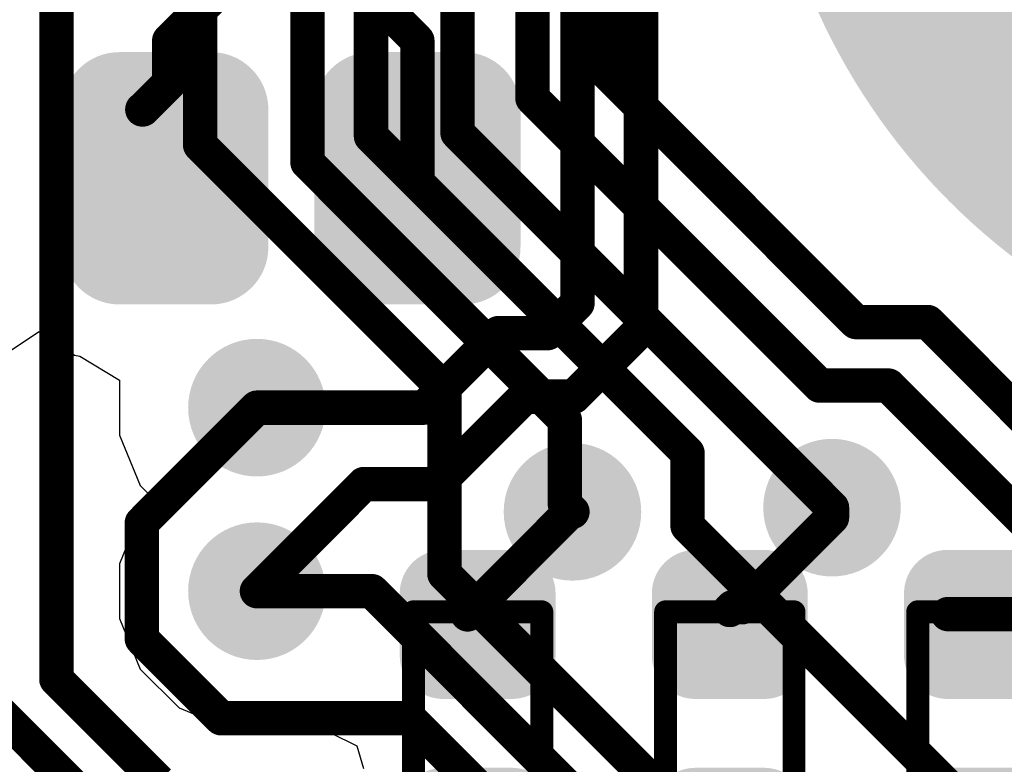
# Model space of a CAD drawing. Header units: inches. Extents: x 0 to 41, y 0 to 25.4.
# Tile 16 of 18: x 30.5 to 34.8, y 16.2 to 19.5. Entities that reach past the tile are written whole.
import ezdxf

# ---------------------------------------------------------------- set-up
doc = ezdxf.new("R2010")
doc.units = ezdxf.units.IN
for name, color, linetype in [('BOTTOM', 5, 'Continuous'), ('Bottom Solder', 6, 'Continuous'), ('TOP', 1, 'Continuous'), ('Top Assembly', 56, 'Continuous'), ('Top Solder', 216, 'Continuous'), ('Via Holes', 16, 'Continuous')]:
    doc.layers.add(name, color=color, linetype=linetype)

# ---------------------------------------------------------------- blocks, each defined once
blk = doc.blocks.new('RES_0402_3374')
at = {"layer": 'TOP'}
h = blk.add_hatch(color=1, dxfattribs=at)
edge = h.paths.add_edge_path()
edge.add_arc((-0.34025205, -0.14975078), 0.14024864, 270, 360)
edge.add_line((-0.20000341, -0.14975078), (-0.20000341, 0.14975078))
edge.add_arc((-0.34025205, 0.14975078), 0.14024864, 0, 90)
edge.add_line((-0.34025205, 0.28999942), (-0.60975367, 0.28999942))
edge.add_arc((-0.60975367, 0.14975078), 0.14024864, 90, 180)
edge.add_line((-0.75000231, 0.1497507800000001), (-0.75000231, -0.1497507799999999))
edge.add_arc((-0.60975367, -0.14975078), 0.14024864, 180, 270)
edge.add_line((-0.60975367, -0.28999942), (-0.34025205, -0.28999942))
h = blk.add_hatch(color=1, dxfattribs=at)
edge = h.paths.add_edge_path()
edge.add_arc((0.34025205, 0.14975078), 0.14024864, 90, 180)
edge.add_line((0.20000341, 0.14975078), (0.20000341, -0.14975078))
edge.add_arc((0.34025205, -0.14975078), 0.14024864, 180, 270)
edge.add_line((0.34025205, -0.28999942), (0.60975367, -0.28999942))
edge.add_arc((0.60975367, -0.14975078), 0.14024864, 270, 360)
edge.add_line((0.75000231, -0.14975078), (0.75000231, 0.14975078))
edge.add_arc((0.60975367, 0.14975078), 0.14024864, 0, 90)
edge.add_line((0.60975367, 0.28999942), (0.34025205, 0.28999942))
at = {"layer": 'Top Solder'}
h = blk.add_hatch(color=216, dxfattribs=at)
edge = h.paths.add_edge_path()
edge.add_arc((-0.34025205, -0.14975078), 0.19024854, 270, 360)
edge.add_line((-0.15000351, -0.14975078), (-0.15000351, 0.14975078))
edge.add_arc((-0.34025205, 0.14975078), 0.19024854, 0, 90)
edge.add_line((-0.34025205, 0.33999932), (-0.60975367, 0.33999932))
edge.add_arc((-0.60975367, 0.14975078), 0.19024854, 90, 180)
edge.add_line((-0.80000221, 0.1497507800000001), (-0.80000221, -0.1497507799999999))
edge.add_arc((-0.60975367, -0.14975078), 0.19024854, 180, 270)
edge.add_line((-0.60975367, -0.33999932), (-0.34025205, -0.33999932))
h = blk.add_hatch(color=216, dxfattribs=at)
edge = h.paths.add_edge_path()
edge.add_arc((0.34025205, 0.14975078), 0.19024854, 90, 180)
edge.add_line((0.15000351, 0.14975078), (0.15000351, -0.14975078))
edge.add_arc((0.34025205, -0.14975078), 0.19024854, 180, 270)
edge.add_line((0.3402520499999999, -0.33999932), (0.60975367, -0.33999932))
edge.add_arc((0.60975367, -0.14975078), 0.19024854, 270, 360)
edge.add_line((0.80000221, -0.14975078), (0.80000221, 0.14975078))
edge.add_arc((0.60975367, 0.14975078), 0.19024854, 0, 90)
edge.add_line((0.60975367, 0.33999932), (0.34025205, 0.33999932))
at = {"layer": 'Top Assembly', "const_width": 0.0999998}
for points in [[(0.53000148, 0.28000198), (-0.5299989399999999, 0.27999944)], [(-0.5299989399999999, 0.27999944), (-0.5299989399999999, -0.27999944)], [(0.53000148, 0.28000198), (0.53000148, -0.28000198)], [(-0.5299989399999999, -0.27999944), (0.53000148, -0.28000198)]]:
    blk.add_lwpolyline(points, dxfattribs=at)
at = {"layer": 'Top Assembly', "const_width": 0.0499999}
for points in [[(-0.55499762, 0.27999944, 1), (-0.50500026, 0.27999944, 1)], [(-0.55499762, 0.27999944, 1), (-0.50500026, 0.27999944, 1)], [(0.5050028, 0.28000198, 1), (0.55500016, 0.28000198, 1)], [(0.5050028, 0.28000198, 1), (0.55500016, 0.28000198, 1)], [(-0.55499762, -0.27999944, 1), (-0.50500026, -0.27999944, 1)], [(-0.55499762, -0.27999944, 1), (-0.50500026, -0.27999944, 1)], [(0.5050028, -0.28000198, 1), (0.55500016, -0.28000198, 1)], [(0.5050028, -0.28000198, 1), (0.55500016, -0.28000198, 1)]]:
    blk.add_lwpolyline(points, format="xyb", close=True, dxfattribs=at)
blk = doc.blocks.new('RES_0402_3380')
at = {"layer": 'TOP'}
h = blk.add_hatch(color=1, dxfattribs=at)
edge = h.paths.add_edge_path()
edge.add_arc((-0.34025205, -0.14975078), 0.14024864, 270, 360)
edge.add_line((-0.20000341, -0.14975078), (-0.20000341, 0.14975078))
edge.add_arc((-0.34025205, 0.14975078), 0.14024864, 0, 90)
edge.add_line((-0.34025205, 0.28999942), (-0.60975367, 0.28999942))
edge.add_arc((-0.60975367, 0.14975078), 0.14024864, 90, 180)
edge.add_line((-0.75000231, 0.1497507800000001), (-0.75000231, -0.1497507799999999))
edge.add_arc((-0.60975367, -0.14975078), 0.14024864, 180, 270)
edge.add_line((-0.60975367, -0.28999942), (-0.34025205, -0.28999942))
h = blk.add_hatch(color=1, dxfattribs=at)
edge = h.paths.add_edge_path()
edge.add_arc((0.34025205, 0.14975078), 0.14024864, 90, 180)
edge.add_line((0.20000341, 0.14975078), (0.20000341, -0.14975078))
edge.add_arc((0.34025205, -0.14975078), 0.14024864, 180, 270)
edge.add_line((0.34025205, -0.28999942), (0.60975367, -0.28999942))
edge.add_arc((0.60975367, -0.14975078), 0.14024864, 270, 360)
edge.add_line((0.75000231, -0.14975078), (0.75000231, 0.14975078))
edge.add_arc((0.60975367, 0.14975078), 0.14024864, 0, 90)
edge.add_line((0.60975367, 0.28999942), (0.34025205, 0.28999942))
at = {"layer": 'Top Solder'}
h = blk.add_hatch(color=216, dxfattribs=at)
edge = h.paths.add_edge_path()
edge.add_arc((-0.34025205, -0.14975078), 0.19024854, 270, 360)
edge.add_line((-0.15000351, -0.14975078), (-0.15000351, 0.14975078))
edge.add_arc((-0.34025205, 0.14975078), 0.19024854, 0, 90)
edge.add_line((-0.34025205, 0.33999932), (-0.60975367, 0.33999932))
edge.add_arc((-0.60975367, 0.14975078), 0.19024854, 90, 180)
edge.add_line((-0.80000221, 0.1497507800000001), (-0.80000221, -0.1497507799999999))
edge.add_arc((-0.60975367, -0.14975078), 0.19024854, 180, 270)
edge.add_line((-0.60975367, -0.33999932), (-0.34025205, -0.33999932))
h = blk.add_hatch(color=216, dxfattribs=at)
edge = h.paths.add_edge_path()
edge.add_arc((0.34025205, 0.14975078), 0.19024854, 90, 180)
edge.add_line((0.15000351, 0.14975078), (0.15000351, -0.14975078))
edge.add_arc((0.34025205, -0.14975078), 0.19024854, 180, 270)
edge.add_line((0.3402520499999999, -0.33999932), (0.60975367, -0.33999932))
edge.add_arc((0.60975367, -0.14975078), 0.19024854, 270, 360)
edge.add_line((0.80000221, -0.14975078), (0.80000221, 0.14975078))
edge.add_arc((0.60975367, 0.14975078), 0.19024854, 0, 90)
edge.add_line((0.60975367, 0.33999932), (0.34025205, 0.33999932))
at = {"layer": 'Top Assembly', "const_width": 0.0999998}
for points in [[(0.53000148, 0.28000198), (-0.5299989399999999, 0.27999944)], [(-0.5299989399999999, 0.27999944), (-0.5299989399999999, -0.27999944)], [(0.53000148, 0.28000198), (0.53000148, -0.28000198)], [(-0.5299989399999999, -0.27999944), (0.53000148, -0.28000198)]]:
    blk.add_lwpolyline(points, dxfattribs=at)
at = {"layer": 'Top Assembly', "const_width": 0.0499999}
for points in [[(-0.55499762, 0.27999944, 1), (-0.50500026, 0.27999944, 1)], [(-0.55499762, 0.27999944, 1), (-0.50500026, 0.27999944, 1)], [(0.5050028, 0.28000198, 1), (0.55500016, 0.28000198, 1)], [(0.5050028, 0.28000198, 1), (0.55500016, 0.28000198, 1)], [(-0.55499762, -0.27999944, 1), (-0.50500026, -0.27999944, 1)], [(-0.55499762, -0.27999944, 1), (-0.50500026, -0.27999944, 1)], [(0.5050028, -0.28000198, 1), (0.55500016, -0.28000198, 1)], [(0.5050028, -0.28000198, 1), (0.55500016, -0.28000198, 1)]]:
    blk.add_lwpolyline(points, format="xyb", close=True, dxfattribs=at)
blk = doc.blocks.new('RES_0402_3382')
at = {"layer": 'TOP'}
h = blk.add_hatch(color=1, dxfattribs=at)
edge = h.paths.add_edge_path()
edge.add_arc((-0.34025205, -0.14975078), 0.14024864, 270, 360)
edge.add_line((-0.20000341, -0.14975078), (-0.20000341, 0.14975078))
edge.add_arc((-0.34025205, 0.14975078), 0.14024864, 0, 90)
edge.add_line((-0.34025205, 0.28999942), (-0.60975367, 0.28999942))
edge.add_arc((-0.60975367, 0.14975078), 0.14024864, 90, 180)
edge.add_line((-0.75000231, 0.1497507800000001), (-0.75000231, -0.1497507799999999))
edge.add_arc((-0.60975367, -0.14975078), 0.14024864, 180, 270)
edge.add_line((-0.60975367, -0.28999942), (-0.34025205, -0.28999942))
h = blk.add_hatch(color=1, dxfattribs=at)
edge = h.paths.add_edge_path()
edge.add_arc((0.34025205, 0.14975078), 0.14024864, 90, 180)
edge.add_line((0.20000341, 0.14975078), (0.20000341, -0.14975078))
edge.add_arc((0.34025205, -0.14975078), 0.14024864, 180, 270)
edge.add_line((0.34025205, -0.28999942), (0.60975367, -0.28999942))
edge.add_arc((0.60975367, -0.14975078), 0.14024864, 270, 360)
edge.add_line((0.75000231, -0.14975078), (0.75000231, 0.14975078))
edge.add_arc((0.60975367, 0.14975078), 0.14024864, 0, 90)
edge.add_line((0.60975367, 0.28999942), (0.34025205, 0.28999942))
at = {"layer": 'Top Solder'}
h = blk.add_hatch(color=216, dxfattribs=at)
edge = h.paths.add_edge_path()
edge.add_arc((-0.34025205, -0.14975078), 0.19024854, 270, 360)
edge.add_line((-0.15000351, -0.14975078), (-0.15000351, 0.14975078))
edge.add_arc((-0.34025205, 0.14975078), 0.19024854, 0, 90)
edge.add_line((-0.34025205, 0.33999932), (-0.60975367, 0.33999932))
edge.add_arc((-0.60975367, 0.14975078), 0.19024854, 90, 180)
edge.add_line((-0.80000221, 0.1497507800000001), (-0.80000221, -0.1497507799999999))
edge.add_arc((-0.60975367, -0.14975078), 0.19024854, 180, 270)
edge.add_line((-0.60975367, -0.33999932), (-0.34025205, -0.33999932))
h = blk.add_hatch(color=216, dxfattribs=at)
edge = h.paths.add_edge_path()
edge.add_arc((0.34025205, 0.14975078), 0.19024854, 90, 180)
edge.add_line((0.15000351, 0.14975078), (0.15000351, -0.14975078))
edge.add_arc((0.34025205, -0.14975078), 0.19024854, 180, 270)
edge.add_line((0.3402520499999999, -0.33999932), (0.60975367, -0.33999932))
edge.add_arc((0.60975367, -0.14975078), 0.19024854, 270, 360)
edge.add_line((0.80000221, -0.14975078), (0.80000221, 0.14975078))
edge.add_arc((0.60975367, 0.14975078), 0.19024854, 0, 90)
edge.add_line((0.60975367, 0.33999932), (0.34025205, 0.33999932))
at = {"layer": 'Top Assembly', "const_width": 0.0999998}
for points in [[(-0.53000148, 0.28000198), (-0.53000148, -0.28000198)], [(-0.53000148, 0.28000198), (0.5299989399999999, 0.27999944)], [(0.5299989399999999, 0.27999944), (0.5299989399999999, -0.27999944)], [(0.5299989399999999, -0.27999944), (-0.53000148, -0.28000198)]]:
    blk.add_lwpolyline(points, dxfattribs=at)
at = {"layer": 'Top Assembly', "const_width": 0.0499999}
for points in [[(-0.55500016, 0.28000198, 1), (-0.5050028, 0.28000198, 1)], [(-0.55500016, 0.28000198, 1), (-0.5050028, 0.28000198, 1)], [(0.50500026, 0.27999944, 1), (0.55499762, 0.27999944, 1)], [(0.50500026, 0.27999944, 1), (0.55499762, 0.27999944, 1)], [(-0.55500016, -0.28000198, 1), (-0.5050028, -0.28000198, 1)], [(-0.55500016, -0.28000198, 1), (-0.5050028, -0.28000198, 1)], [(0.50500026, -0.27999944, 1), (0.55499762, -0.27999944, 1)], [(0.50500026, -0.27999944, 1), (0.55499762, -0.27999944, 1)]]:
    blk.add_lwpolyline(points, format="xyb", close=True, dxfattribs=at)

msp = doc.modelspace()

# ---------------------------------------------------------------- hatches: boundary and pattern name
at = {"layer": 'BOTTOM'}
h = msp.add_hatch(color=5, dxfattribs=at)
edge = h.paths.add_edge_path()
edge.add_arc((31.5000005, 17.79999996), 0.2999994, 0, 360)
h = msp.add_hatch(color=5, dxfattribs=at)
edge = h.paths.add_edge_path()
edge.add_arc((34.00900996, 17.36400896), 0.2999994, 0, 360)
h = msp.add_hatch(color=5, dxfattribs=at)
edge = h.paths.add_edge_path()
edge.add_arc((32.87667288, 17.34598258), 0.2999994, 0, 360)
h = msp.add_hatch(color=5, dxfattribs=at)
edge = h.paths.add_edge_path()
edge.add_arc((31.5000005, 16.99999902), 0.2999994, 0, 360)
at = {"layer": 'Bottom Solder'}
h = msp.add_hatch(color=6, dxfattribs=at)
edge = h.paths.add_edge_path()
edge.add_arc((36.50003622, 20.68000944), 2.79999948, 0, 360)
at = {"layer": 'TOP'}
h = msp.add_hatch(color=1, dxfattribs=at)
edge = h.paths.add_edge_path()
edge.add_arc((30.90000043, 19.10000117), 0.1999996, 90, 180)
edge.add_line((30.70000083, 19.10000117), (30.70000083, 18.49999983))
edge.add_arc((30.90000043, 18.49999983), 0.1999996, 180, 270)
edge.add_line((30.90000043, 18.30000023), (31.30000217, 18.30000023))
edge.add_arc((31.30000217, 18.49999983), 0.1999996, 270, 360)
edge.add_line((31.50000177, 18.49999983), (31.50000177, 19.10000117))
edge.add_arc((31.30000217, 19.10000117), 0.1999996, 0, 90)
edge.add_line((31.30000217, 19.30000077), (30.90000043, 19.30000077))
h = msp.add_hatch(color=1, dxfattribs=at)
edge = h.paths.add_edge_path()
edge.add_arc((32.00000076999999, 19.10000117), 0.1999996, 90, 180)
edge.add_line((31.80000116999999, 19.10000117), (31.80000116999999, 18.49999983))
edge.add_arc((32.00000076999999, 18.49999983), 0.1999996, 180, 270)
edge.add_line((32.00000076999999, 18.30000023), (32.40000251, 18.30000023))
edge.add_arc((32.40000251, 18.49999983), 0.1999996, 270, 360)
edge.add_line((32.60000211, 18.49999983), (32.60000211, 19.10000117))
edge.add_arc((32.40000251, 19.10000117), 0.1999996, 0, 90)
edge.add_line((32.40000251, 19.30000077), (32.00000076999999, 19.30000077))
h = msp.add_hatch(color=1, dxfattribs=at)
edge = h.paths.add_edge_path()
edge.add_arc((31.5000005, 17.79999996), 0.2999994, 0, 360)
h = msp.add_hatch(color=1, dxfattribs=at)
edge = h.paths.add_edge_path()
edge.add_arc((34.00900996, 17.36400896), 0.2999994, 0, 360)
h = msp.add_hatch(color=1, dxfattribs=at)
edge = h.paths.add_edge_path()
edge.add_arc((32.87667288, 17.34598258), 0.2999994, 0, 360)
h = msp.add_hatch(color=1, dxfattribs=at)
edge = h.paths.add_edge_path()
edge.add_arc((31.5000005, 16.99999902), 0.2999994, 0, 360)
at = {"layer": 'Top Solder'}
h = msp.add_hatch(color=216, dxfattribs=at)
edge = h.paths.add_edge_path()
edge.add_arc((36.50003622, 20.68000944), 2.79999948, 0, 360)
h = msp.add_hatch(color=216, dxfattribs=at)
edge = h.paths.add_edge_path()
edge.add_arc((30.90000043, 19.10000117), 0.2499995, 90, 180)
edge.add_line((30.65000093, 19.10000117), (30.65000093, 18.49999983))
edge.add_arc((30.90000043, 18.49999983), 0.2499995, 180, 270)
edge.add_line((30.90000043, 18.25000033), (31.30000217, 18.25000033))
edge.add_arc((31.30000217, 18.49999983), 0.2499995, 270, 360)
edge.add_line((31.55000167, 18.49999983), (31.55000167, 19.10000117))
edge.add_arc((31.30000217, 19.10000117), 0.2499995, 0, 90)
edge.add_line((31.30000217, 19.35000067), (30.90000043, 19.35000067))
h = msp.add_hatch(color=216, dxfattribs=at)
edge = h.paths.add_edge_path()
edge.add_arc((32.00000076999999, 19.10000117), 0.2499995, 90, 180)
edge.add_line((31.75000126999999, 19.10000117), (31.75000126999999, 18.49999983))
edge.add_arc((32.00000076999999, 18.49999983), 0.2499995, 180, 270)
edge.add_line((32.00000076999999, 18.25000033), (32.40000251, 18.25000033))
edge.add_arc((32.40000251, 18.49999983), 0.2499995, 270, 360)
edge.add_line((32.65000201, 18.49999983), (32.65000201, 19.10000117))
edge.add_arc((32.40000251, 19.10000117), 0.2499995, 0, 90)
edge.add_line((32.40000251, 19.35000067), (32.00000076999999, 19.35000067))
at = {"layer": 'Via Holes'}
h = msp.add_hatch(color=7, dxfattribs=at)
edge = h.paths.add_edge_path()
edge.add_arc((31.5000005, 17.79999996), 0.1499997, 0, 360)
h = msp.add_hatch(color=7, dxfattribs=at)
edge = h.paths.add_edge_path()
edge.add_arc((32.87667288, 17.34598258), 0.1499997, 0, 360)
h = msp.add_hatch(color=7, dxfattribs=at)
edge = h.paths.add_edge_path()
edge.add_arc((34.00900996, 17.36400896), 0.1499997, 0, 360)
h = msp.add_hatch(color=7, dxfattribs=at)
edge = h.paths.add_edge_path()
edge.add_arc((31.5000005, 16.99999902), 0.1499997, 0, 360)

# ---------------------------------------------------------------- linework, layer by layer
at = {"layer": 'BOTTOM', "const_width": 0.1499997}
for points in [[(32.70202756, 19.14940544), (32.70202756, 23.06100798)], [(33.02902716, 19.25779994), (33.02902716, 22.7615115)], [(32.37502796, 18.99799096), (32.37502796, 22.38324708)], [(31.99764746, 18.98363488), (31.99764746, 21.50571772)], [(31.72064776, 18.868898), (31.72064776, 21.01974714)], [(31.25226668, 18.9455425), (31.25226668, 20.77819314)], [(30.6250721, 16.61623296), (30.6250721, 19.85316832)], [(33.02902716, 19.25779994), (33.8156931, 18.471134)], [(32.70202756, 19.14940544), (33.95521275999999, 17.89622024)], [(32.37502796, 18.99799096), (34.00900996, 17.36400896)], [(31.99764746, 18.98363488), (33.3786734, 17.60260894)], [(31.25226668, 18.9455425), (32.31788812, 17.87992106)], [(31.72064776, 18.868898), (32.84356398, 17.74598178)], [(33.8156931, 18.471134), (34.11360715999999, 18.17321994)], [(34.11360715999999, 18.17321994), (34.42678153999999, 18.17321994)], [(34.42678153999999, 18.17321994), (35.02652887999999, 17.5734726)], [(33.95521275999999, 17.89622024), (34.25521216, 17.89622024)], [(34.25521216, 17.89622024), (34.86935368, 17.28207872)], [(32.31788812, 17.07552084), (32.31788812, 17.87992106)], [(30.99799998, 17.29799944), (31.5000005, 17.79999996)], [(32.84356398, 17.37909148), (32.84356398, 17.74598178)], [(33.3786734, 17.28441044), (33.3786734, 17.60260894)], [(32.84356398, 17.37909148), (32.87667288, 17.34598258)], [(30.99799998, 16.79206446), (30.99799998, 17.29799944)], [(33.3786734, 17.28441044), (34.27414278, 16.38894106)], [(32.31788812, 17.07552084), (34.35580886, 15.0376001)], [(31.5000005, 16.99999902), (32.00167336, 16.99999902)], [(32.00167336, 16.99999902), (34.24107198, 14.7606004)], [(30.99799998, 16.79206446), (31.34407752, 16.44598692)], [(30.6250721, 16.61623296), (31.07231784, 16.16898722)], [(30.3480724, 16.50149608), (30.95758096, 15.89198752)], [(31.34407752, 16.44598692), (32.16394887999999, 16.44598692)], [(32.16394887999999, 16.44598692), (34.65203128, 13.95790452)], [(34.27414278, 16.38894106), (34.27414532, 16.38894106)], [(34.27414532, 16.38894106), (35.07148687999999, 15.5915995)]]:
    msp.add_lwpolyline(points, dxfattribs=at)
at = {"layer": 'BOTTOM', "const_width": 0.07499858}
for points in [[(32.99152659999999, 19.25779994, 1), (33.06652772, 19.25779994, 1)], [(32.99152659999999, 19.25779994, 1), (33.06652772, 19.25779994, 1)], [(32.664527, 19.14940544, 1), (32.73952812, 19.14940544, 1)], [(32.664527, 19.14940544, 1), (32.73952812, 19.14940544, 1)], [(32.3375274, 18.99799096, 1), (32.41252852, 18.99799096, 1)], [(32.3375274, 18.99799096, 1), (32.41252852, 18.99799096, 1)], [(31.9601469, 18.98363488, 1), (32.03514801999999, 18.98363488, 1)], [(31.9601469, 18.98363488, 1), (32.03514801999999, 18.98363488, 1)], [(31.21476612, 18.9455425, 1), (31.28976724, 18.9455425, 1)], [(31.21476612, 18.9455425, 1), (31.28976724, 18.9455425, 1)], [(31.6831472, 18.868898, 1), (31.75814832, 18.868898, 1)], [(31.6831472, 18.868898, 1), (31.75814832, 18.868898, 1)], [(33.77819254, 18.471134, 1), (33.85319366, 18.471134, 1)], [(33.77819254, 18.471134, 1), (33.85319366, 18.471134, 1)], [(34.0761066, 18.17321994, 1), (34.15110772, 18.17321994, 1)], [(34.0761066, 18.17321994, 1), (34.15110772, 18.17321994, 1)], [(34.38928098, 18.17321994, 1), (34.4642821, 18.17321994, 1)], [(34.38928098, 18.17321994, 1), (34.4642821, 18.17321994, 1)], [(33.9177122, 17.89622024, 1), (33.99271332, 17.89622024, 1)], [(33.9177122, 17.89622024, 1), (33.99271332, 17.89622024, 1)], [(34.21771159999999, 17.89622024, 1), (34.29271272, 17.89622024, 1)], [(34.21771159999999, 17.89622024, 1), (34.29271272, 17.89622024, 1)], [(32.28038755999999, 17.87992106, 1), (32.35538868, 17.87992106, 1)], [(32.28038755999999, 17.87992106, 1), (32.35538868, 17.87992106, 1)], [(31.46249994, 17.79999996, 1), (31.53750106, 17.79999996, 1)], [(32.80606341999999, 17.74598178, 1), (32.88106454, 17.74598178, 1)], [(32.80606341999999, 17.74598178, 1), (32.88106454, 17.74598178, 1)], [(33.34117284, 17.60260894, 1), (33.41617395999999, 17.60260894, 1)], [(33.34117284, 17.60260894, 1), (33.41617395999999, 17.60260894, 1)], [(32.80606341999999, 17.37909148, 1), (32.88106454, 17.37909148, 1)], [(32.80606341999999, 17.37909148, 1), (32.88106454, 17.37909148, 1)], [(32.83917232, 17.34598258, 1), (32.91417344, 17.34598258, 1)], [(33.9715094, 17.36400896, 1), (34.04651052, 17.36400896, 1)], [(30.96049942, 17.29799944, 1), (31.03550054, 17.29799944, 1)], [(30.96049942, 17.29799944, 1), (31.03550054, 17.29799944, 1)], [(33.34117284, 17.28441044, 1), (33.41617395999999, 17.28441044, 1)], [(33.34117284, 17.28441044, 1), (33.41617395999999, 17.28441044, 1)], [(32.28038755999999, 17.07552084, 1), (32.35538868, 17.07552084, 1)], [(32.28038755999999, 17.07552084, 1), (32.35538868, 17.07552084, 1)], [(31.46249994, 16.99999902, 1), (31.53750106, 16.99999902, 1)], [(31.9641728, 16.99999902, 1), (32.03917392, 16.99999902, 1)], [(31.9641728, 16.99999902, 1), (32.03917392, 16.99999902, 1)], [(30.96049942, 16.79206446, 1), (31.03550054, 16.79206446, 1)], [(30.96049942, 16.79206446, 1), (31.03550054, 16.79206446, 1)], [(30.58757154, 16.61623296, 1), (30.66257266, 16.61623296, 1)], [(30.58757154, 16.61623296, 1), (30.66257266, 16.61623296, 1)], [(31.30657696, 16.44598692, 1), (31.38157808, 16.44598692, 1)], [(31.30657696, 16.44598692, 1), (31.38157808, 16.44598692, 1)], [(32.12644832, 16.44598692, 1), (32.20144944, 16.44598692, 1)], [(32.12644832, 16.44598692, 1), (32.20144944, 16.44598692, 1)], [(34.23664221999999, 16.38894106, 1), (34.31164334, 16.38894106, 1)], [(34.23664221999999, 16.38894106, 1), (34.31164334, 16.38894106, 1)], [(34.23664476, 16.38894106, 1), (34.31164588, 16.38894106, 1)], [(34.23664476, 16.38894106, 1), (34.31164588, 16.38894106, 1)]]:
    msp.add_lwpolyline(points, format="xyb", close=True, dxfattribs=at)
at = {"layer": 'TOP'}
for p, q in [((30.39509034, 18.02901144), (30.5500024, 18.13251898)), ((30.5500024, 18.13251898), (30.70491192, 18.02901144)), ((30.70491192, 18.02901144), (30.7271166, 18.02459438)), ((30.7271166, 18.02459438), (30.9000017, 17.9193444)), ((30.9000017, 17.9193444), (30.9000017, 17.68065298)), ((30.9000017, 17.68065298), (30.99134518, 17.46012764)), ((30.99134518, 17.46012764), (31.0514746, 17.39999822)), ((31.0514746, 17.39999822), (30.99134518, 17.33987134)), ((30.99134518, 17.33987134), (30.9000017, 17.119346)), ((30.9000017, 17.119346), (30.9000017, 16.88065204)), ((30.9000017, 16.88065204), (30.99134518, 16.6601267)), ((30.99134518, 16.6601267), (31.16012818, 16.4913437)), ((31.16012818, 16.4913437), (31.38065352, 16.40000022)), ((31.61934748, 16.40000022), (31.70947684, 16.4373306)), ((31.70947684, 16.4373306), (31.93603214, 16.32618782)), ((31.38065352, 16.40000022), (31.61934748, 16.40000022)), ((31.93603214, 16.32618782), (31.96457158, 16.22751136))]:
    msp.add_line(p, q, dxfattribs=at)
at = {"layer": 'TOP', "const_width": 0.1499997}
for points in [[(33.17569946, 18.1405022), (33.17569946, 20.73435274)], [(32.89869976, 18.25523908), (32.89869976, 20.60897834)], [(31.80004054, 19.7999604), (32.20000164, 19.3999993)], [(31.1174003, 19.40000184), (31.300039, 19.58264054)], [(31.1174003, 19.21548354), (31.1174003, 19.40000184)], [(32.20000164, 18.8000005), (32.20000164, 19.3999993)], [(31.00191412, 19.09999736), (31.1174003, 19.21548354)], [(30.99999896, 19.09999736), (31.00191412, 19.09999736)], [(32.76844348, 18.1249828), (32.89869976, 18.25523908)], [(32.88318036, 17.8479831), (33.17569946, 18.1405022)], [(32.2290186, 17.79999996), (32.55400144, 18.1249828)], [(32.55400144, 18.1249828), (32.76844348, 18.1249828)], [(32.28779674, 17.46704152), (32.66873832, 17.8479831)], [(32.66873832, 17.8479831), (32.88318036, 17.8479831)], [(31.5000005, 17.79999996), (32.2290186, 17.79999996)], [(31.5000005, 16.99999902), (31.967043, 17.46704152)], [(31.967043, 17.46704152), (32.28779674, 17.46704152)], [(32.41935096, 16.89868604), (32.8666475, 17.34598258)], [(32.8666475, 17.34598258), (32.87667288, 17.34598258)], [(34.00900996, 17.32130648), (34.00900996, 17.36400896)], [(33.61771534, 16.93001186), (34.00900996, 17.32130648)], [(33.5630266, 16.9180256), (33.57501286, 16.93001186)], [(33.57501286, 16.93001186), (33.61771534, 16.93001186)], [(34.51448774, 16.89999922), (36.19988442, 16.89999922)]]:
    msp.add_lwpolyline(points, dxfattribs=at)
at = {"layer": 'TOP', "const_width": 0.07499858}
for points in [[(31.07989973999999, 19.40000184, 1), (31.15490086, 19.40000184, 1)], [(31.07989973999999, 19.40000184, 1), (31.15490086, 19.40000184, 1)], [(32.16250108, 19.3999993, 1), (32.2375022, 19.3999993, 1)], [(32.16250108, 19.3999993, 1), (32.2375022, 19.3999993, 1)], [(31.07989973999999, 19.21548354, 1), (31.15490086, 19.21548354, 1)], [(31.07989973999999, 19.21548354, 1), (31.15490086, 19.21548354, 1)], [(30.9624984, 19.09999736, 1), (31.03749952, 19.09999736, 1)], [(30.96441356, 19.09999736, 1), (31.03941468, 19.09999736, 1)], [(30.96441356, 19.09999736, 1), (31.03941468, 19.09999736, 1)], [(32.16250108, 18.8000005, 1), (32.2375022, 18.8000005, 1)], [(32.86119919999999, 18.25523908, 1), (32.93620032, 18.25523908, 1)], [(32.86119919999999, 18.25523908, 1), (32.93620032, 18.25523908, 1)], [(33.1381989, 18.1405022, 1), (33.21320002, 18.1405022, 1)], [(33.1381989, 18.1405022, 1), (33.21320002, 18.1405022, 1)], [(32.51650088, 18.1249828, 1), (32.591502, 18.1249828, 1)], [(32.51650088, 18.1249828, 1), (32.591502, 18.1249828, 1)], [(32.73094292, 18.1249828, 1), (32.80594404, 18.1249828, 1)], [(32.73094292, 18.1249828, 1), (32.80594404, 18.1249828, 1)], [(32.63123776, 17.8479831, 1), (32.70623888, 17.8479831, 1)], [(32.63123776, 17.8479831, 1), (32.70623888, 17.8479831, 1)], [(32.8456798, 17.8479831, 1), (32.92068092, 17.8479831, 1)], [(32.8456798, 17.8479831, 1), (32.92068092, 17.8479831, 1)], [(31.46249994, 17.79999996, 1), (31.53750106, 17.79999996, 1)], [(32.19151804, 17.79999996, 1), (32.26651916, 17.79999996, 1)], [(32.19151804, 17.79999996, 1), (32.26651916, 17.79999996, 1)], [(31.92954244, 17.46704152, 1), (32.00454356, 17.46704152, 1)], [(31.92954244, 17.46704152, 1), (32.00454356, 17.46704152, 1)], [(32.25029617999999, 17.46704152, 1), (32.3252973, 17.46704152, 1)], [(32.25029617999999, 17.46704152, 1), (32.3252973, 17.46704152, 1)], [(32.82914694, 17.34598258, 1), (32.90414806, 17.34598258, 1)], [(32.82914694, 17.34598258, 1), (32.90414806, 17.34598258, 1)], [(32.83917232, 17.34598258, 1), (32.91417344, 17.34598258, 1)], [(33.9715094, 17.36400896, 1), (34.04651052, 17.36400896, 1)], [(33.9715094, 17.32130648, 1), (34.04651052, 17.32130648, 1)], [(33.9715094, 17.32130648, 1), (34.04651052, 17.32130648, 1)], [(31.46249994, 16.99999902, 1), (31.53750106, 16.99999902, 1)], [(32.3818504, 16.89868604, 1), (32.45685152, 16.89868604, 1)], [(33.52552604, 16.9180256, 1), (33.60052716, 16.9180256, 1)], [(33.5375123, 16.93001186, 1), (33.61251342, 16.93001186, 1)], [(33.5375123, 16.93001186, 1), (33.61251342, 16.93001186, 1)], [(33.58021478, 16.93001186, 1), (33.6552159, 16.93001186, 1)], [(33.58021478, 16.93001186, 1), (33.6552159, 16.93001186, 1)], [(34.47698717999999, 16.89999922, 1), (34.5519883, 16.89999922, 1)]]:
    msp.add_lwpolyline(points, format="xyb", close=True, dxfattribs=at)

# ---------------------------------------------------------------- block references
at = {"rotation": 90}
for name, p in [('RES_0402_3374', (32.46302626, 16.38000788)), ('RES_0402_3380', (33.5630266, 16.38000788)), ('RES_0402_3382', (34.66302693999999, 16.38000788))]:
    msp.add_blockref(name, p, dxfattribs=at)

doc.saveas('drawing.dxf')
